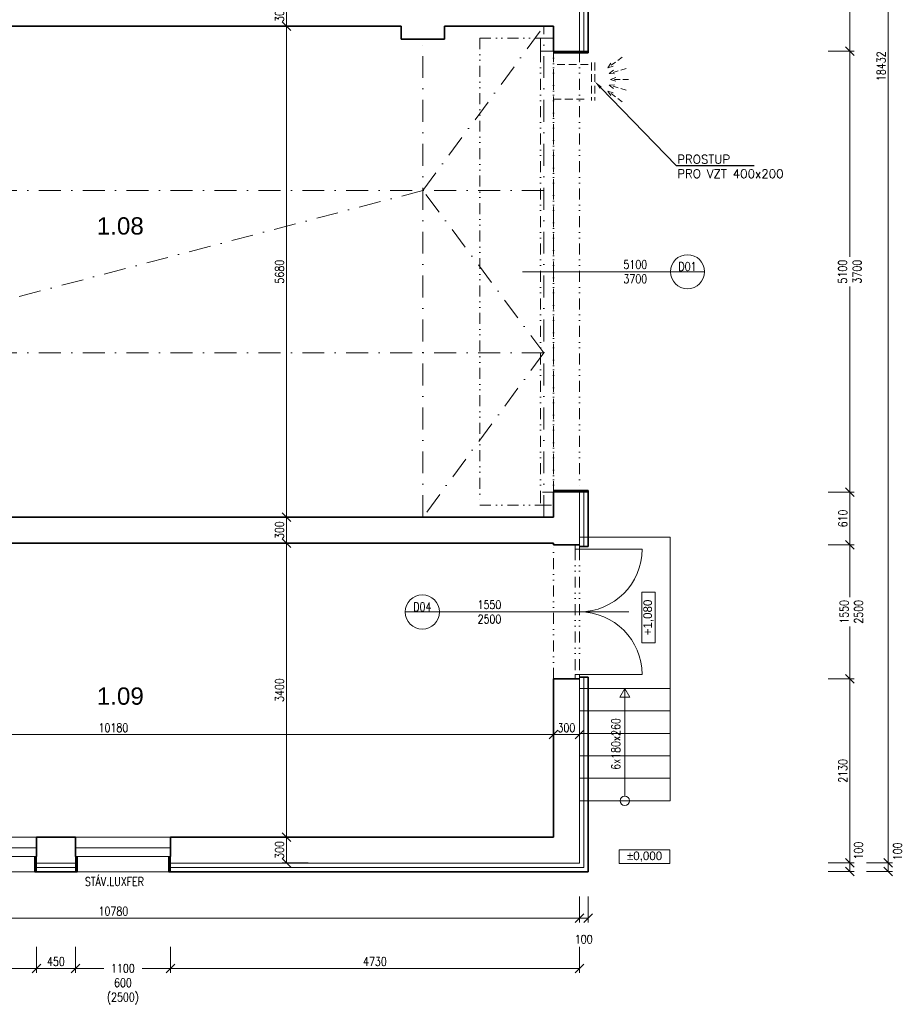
# Model space of a CAD drawing. Header units: millimetres. Extents: x -485339 to 350584, y -1189934 to 0.
# Tile 62 of 178: x -66199 to -55978, y -1099967 to -1088577. Entities that reach past the tile are written whole.
import ezdxf
from ezdxf import colors
from ezdxf.entities.mleader import LeaderData, LeaderLine
from ezdxf.enums import TextEntityAlignment as Align
from ezdxf.math import Vec2, Vec3

# ---------------------------------------------------------------- set-up
doc = ezdxf.new("R2010")
doc.units = ezdxf.units.MM
doc.header["$LTSCALE"] = 10
for name, pattern in [('DASHDOT', [25.4, 12.7, -6.35, 0, -6.35]), ('DASHED', [19.05, 12.7, -6.35]), ('DĚLICÍ2', [15.875, 6.35, -3.175, 0, -3.175, 0, -3.175])]:
    doc.linetypes.add(name, pattern=pattern)
doc.layers.get('Defpoints').update_dxf_attribs({"color": 201})
for name, color, linetype, lineweight in [('1VZT', 150, 'DASHED', 18), ('N_dveře', 10, 'Continuous', 18), ('N_kóty', 10, 'Continuous', 18), ('N_popis', 10, 'Continuous', 18), ('N_popis_otvory', 10, 'Continuous', 18), ('N_čáry_obrys', 10, 'Continuous', 35), ('N_čáry_obv.plášt', 212, 'Continuous', 18), ('N_čáry_plné', 10, 'Continuous', 18), ('St__otvory_dveře', 40, 'Continuous', 18), ('St_kóty', 132, 'Continuous', 18), ('St_otvory_okna', 40, 'Continuous', 18), ('St_plocha_místnosti', 250, 'Continuous', 18), ('St_popis', 250, 'Continuous', 18), ('St_čáry_nad', 250, 'DĚLICÍ2', 18), ('St_čáry_obrys', 5, 'Continuous', 35), ('St_čáry_osy', 250, 'DASHDOT', 18), ('St_čáry_plné', 250, 'Continuous', 18)]:
    doc.layers.add(name, color=color, linetype=linetype, lineweight=lineweight)
doc.styles.add('1_50', font='txt', dxfattribs={"height": 100})
doc.styles.add('Andy', font='arial.ttf')
doc.styles.get("Standard").update_dxf_attribs({"font": 'simplex.shx', "width": 0.8})
doc.linetypes.add('IZOLACE', pattern='A,0.0001,-0.1,[134,ltypeshp.shx,S=0.1,R=0,X=-0.1,Y=0],-0.2,[134,ltypeshp.shx,S=0.1,R=180,X=0.1,Y=0],-0.1', length=0.4001)
doc.dimstyles.new('stavebníM50 vnitřní', dxfattribs={"dimtxt": 100, "dimasz": 100, "dimexe": 50, "dimexo": 100, "dimgap": 30, "dimtad": 1, "dimdec": 0, "dimtxsty": 'Standard', "dimblk": 'OBLIQUE', "dimcen": 2.5, "dimclrd": 256, "dimclre": 256, "dimclrt": 256, "dimadec": 0, "dimazin": 0, "dimtfac": 1, "dimtdec": 0, "dimtmove": 2, "dimatfit": 2, "dimldrblk": 'OBLIQUE', "dimfxl": 250, "dimfxlon": 1, "dimlwd": -1, "dimlwe": -1, "dimarcsym": 0})

# ---------------------------------------------------------------- blocks, each defined once
blk = doc.blocks.new('G$CB83B120F')
at = {"layer": 'St__otvory_dveře', "color": 0, "ltscale": 2}
for points in [[(0, 0), (50, 0), (50, 50), (0, 50)], [(1500, 0), (1550, 0), (1550, 50), (1500, 50)]]:
    blk.add_lwpolyline(points, close=True, dxfattribs=at)
at = {"layer": 'St__otvory_dveře', "color": 0, "linetype": 'DĚLICÍ2', "ltscale": 2}
for points in [[(1500, 50), (50, 50)], [(1500, 0), (50, 0)]]:
    blk.add_lwpolyline(points, dxfattribs=at)
at = {"layer": 'St__otvory_dveře', "color": 0, "ltscale": 2}
for points in [[(50, 0), (50, -725)], [(1500, 0), (1500, -725)]]:
    blk.add_lwpolyline(points, dxfattribs=at)
for centre, start, end in [((50, 0), 270, 0), ((1500, 0), 180, 270)]:
    blk.add_arc(centre, 725, start, end, dxfattribs=at)
blk = doc.blocks.new('G$C058794BC')
at = {"layer": 'N_dveře', "linetype": 'DĚLICÍ2', "ltscale": 2}
for points in [[(-850, 2700), (-850, -2700)], [(-850, 2700), (-150, 2700)], [(-150, 2550), (-150, -2550)], [(0, -2550), (0, 2550)], [(-850, -2700), (-150, -2700)]]:
    blk.add_lwpolyline(points, dxfattribs=at)
at = {"layer": 'N_dveře'}
blk.add_lwpolyline([(0, 2550), (-150, 2550), (-150, 2700), (0, 2700)], close=True, dxfattribs=at)
at = {"layer": 'N_dveře', "linetype": 'DĚLICÍ2', "ltscale": 2}
blk.add_lwpolyline([(0, -2550), (-150, -2550), (-150, -2700), (0, -2700)], close=True, dxfattribs=at)
blk = doc.blocks.new('_OBLIQUE')
at = {"color": 0, "linetype": 'ByBlock'}
blk.add_line((-0.5, -0.5), (0.5, 0.5), dxfattribs=at)
blk = doc.blocks.new('*D6852')
at = {"layer": 'Defpoints', "color": 0}
for p in [(-58698, -1096202), (-56597, -1096202), (-58698, -1098332)]:
    blk.add_point(p, dxfattribs=at)
at = {"layer": 'St_kóty'}
for p, q in [((-56847, -1096202), (-56547, -1096202)), ((-56597, -1098332), (-56597, -1096202)), ((-56847, -1098332), (-56547, -1098332))]:
    blk.add_line(p, q, dxfattribs=at)
at = {"layer": 'St_kóty', "linetype": 'ByBlock', "xscale": 100, "yscale": 100, "zscale": 100}
for p, rotation in [((-56597, -1096202), 90), ((-56597, -1098332), 270)]:
    blk.add_blockref('_OBLIQUE', p, dxfattribs=dict(at, rotation=rotation))
at = {"layer": 'St_kóty', "insert": (-56677, -1097267), "char_height": 100, "attachment_point": 5, "rotation": 90}
blk.add_mtext('2130', dxfattribs=at)
blk = doc.blocks.new('*D6853')
at = {"layer": 'Defpoints', "color": 0}
for p in [(-58998, -1094652), (-56597, -1094652), (-58698, -1096202)]:
    blk.add_point(p, dxfattribs=at)
at = {"layer": 'St_kóty'}
for p, q in [((-56847, -1094652), (-56547, -1094652)), ((-56597, -1094652), (-56597, -1095256)), ((-56597, -1096202), (-56597, -1095598)), ((-56847, -1096202), (-56547, -1096202))]:
    blk.add_line(p, q, dxfattribs=at)
at = {"layer": 'St_kóty', "linetype": 'ByBlock', "xscale": 100, "yscale": 100, "zscale": 100}
for p, rotation in [((-56597, -1094652), 90), ((-56597, -1096202), 270)]:
    blk.add_blockref('_OBLIQUE', p, dxfattribs=dict(at, rotation=rotation))
at = {"layer": 'St_kóty', "insert": (-56579, -1095427), "char_height": 100, "attachment_point": 5, "rotation": 90}
blk.add_mtext('1550\\P2500', dxfattribs=at)
blk = doc.blocks.new('*D6854')
at = {"layer": 'Defpoints', "color": 0}
for p in [(-58998, -1094042), (-56597, -1094042), (-58998, -1094652)]:
    blk.add_point(p, dxfattribs=at)
at = {"layer": 'St_kóty'}
for p, q in [((-56847, -1094042), (-56547, -1094042)), ((-56597, -1094652), (-56597, -1094042)), ((-56847, -1094652), (-56547, -1094652))]:
    blk.add_line(p, q, dxfattribs=at)
at = {"layer": 'St_kóty', "linetype": 'ByBlock', "xscale": 100, "yscale": 100, "zscale": 100}
for p, rotation in [((-56597, -1094042), 90), ((-56597, -1094652), 270)]:
    blk.add_blockref('_OBLIQUE', p, dxfattribs=dict(at, rotation=rotation))
at = {"layer": 'St_kóty', "insert": (-56677, -1094347), "char_height": 100, "attachment_point": 5, "rotation": 90}
blk.add_mtext('610', dxfattribs=at)
blk = doc.blocks.new('*D6855')
at = {"layer": 'Defpoints', "color": 0}
for p in [(-58798, -1088942), (-56597, -1088942), (-58998, -1094042)]:
    blk.add_point(p, dxfattribs=at)
at = {"layer": 'St_kóty'}
for p, q in [((-56847, -1088942), (-56547, -1088942)), ((-56597, -1088942), (-56597, -1091321)), ((-56597, -1094042), (-56597, -1091663)), ((-56847, -1094042), (-56547, -1094042))]:
    blk.add_line(p, q, dxfattribs=at)
at = {"layer": 'St_kóty', "linetype": 'ByBlock', "xscale": 100, "yscale": 100, "zscale": 100}
for p, rotation in [((-56597, -1088942), 90), ((-56597, -1094042), 270)]:
    blk.add_blockref('_OBLIQUE', p, dxfattribs=dict(at, rotation=rotation))
at = {"layer": 'St_kóty', "insert": (-56597, -1091492), "char_height": 100, "attachment_point": 5, "rotation": 90}
blk.add_mtext('5100\\P3700', dxfattribs=at)
blk = doc.blocks.new('*D6856')
at = {"layer": 'Defpoints', "color": 0}
for p in [(-58848, -1087542), (-56597, -1087542), (-58798, -1088942)]:
    blk.add_point(p, dxfattribs=at)
at = {"layer": 'St_kóty'}
for p, q in [((-56847, -1087542), (-56547, -1087542)), ((-56597, -1088942), (-56597, -1087542)), ((-56847, -1088942), (-56547, -1088942))]:
    blk.add_line(p, q, dxfattribs=at)
at = {"layer": 'St_kóty', "linetype": 'ByBlock', "xscale": 100, "yscale": 100, "zscale": 100}
for p, rotation in [((-56597, -1087542), 90), ((-56597, -1088942), 270)]:
    blk.add_blockref('_OBLIQUE', p, dxfattribs=dict(at, rotation=rotation))
at = {"layer": 'St_kóty', "insert": (-56677, -1088242), "char_height": 100, "attachment_point": 5, "rotation": 90}
blk.add_mtext('1400', dxfattribs=at)
blk = doc.blocks.new('*D6863')
at = {"layer": 'Defpoints', "color": 0}
for p in [(-59625, -1079901), (-56155, -1079901), (-59725, -1098332)]:
    blk.add_point(p, dxfattribs=at)
at = {"layer": 'St_kóty'}
for p, q in [((-56405, -1079901), (-56105, -1079901)), ((-56155, -1098332), (-56155, -1079901)), ((-56405, -1098332), (-56105, -1098332))]:
    blk.add_line(p, q, dxfattribs=at)
at = {"layer": 'St_kóty', "linetype": 'ByBlock', "xscale": 100, "yscale": 100, "zscale": 100}
for p, rotation in [((-56155, -1079901), 90), ((-56155, -1098332), 270)]:
    blk.add_blockref('_OBLIQUE', p, dxfattribs=dict(at, rotation=rotation))
at = {"layer": 'St_kóty', "insert": (-56235, -1089116), "char_height": 100, "attachment_point": 5, "rotation": 90}
blk.add_mtext('18432', dxfattribs=at)
blk = doc.blocks.new('*D6865')
at = {"layer": 'Defpoints', "color": 0}
for p in [(-60025, -1096847), (-60025, -1096847), (-70205, -1098032)]:
    blk.add_point(p, dxfattribs=at)
at = {"layer": 'St_kóty'}
for p, q in [((-60025, -1096747), (-60025, -1096797)), ((-70205, -1097097), (-70205, -1096797)), ((-70205, -1096847), (-60025, -1096847))]:
    blk.add_line(p, q, dxfattribs=at)
at = {"layer": 'St_kóty', "linetype": 'ByBlock', "xscale": 100, "yscale": 100, "zscale": 100, "rotation": 180}
blk.add_blockref('_OBLIQUE', (-70205, -1096847), dxfattribs=at)
at = {"layer": 'St_kóty', "linetype": 'ByBlock', "xscale": 100, "yscale": 100, "zscale": 100}
blk.add_blockref('_OBLIQUE', (-60025, -1096847), dxfattribs=at)
at = {"layer": 'St_kóty', "insert": (-65115, -1096767), "char_height": 100, "attachment_point": 5}
blk.add_mtext('10180', dxfattribs=at)
blk = doc.blocks.new('*D6866')
at = {"layer": 'Defpoints', "color": 0}
for p in [(-60025, -1096847), (-59725, -1096832), (-59725, -1096847)]:
    blk.add_point(p, dxfattribs=at)
at = {"layer": 'St_kóty'}
for p, q in [((-60025, -1096747), (-60025, -1096797)), ((-60025, -1096847), (-59725, -1096847)), ((-59725, -1096847), (-59725, -1096897))]:
    blk.add_line(p, q, dxfattribs=at)
at = {"layer": 'St_kóty', "linetype": 'ByBlock', "xscale": 100, "yscale": 100, "zscale": 100, "rotation": 180}
blk.add_blockref('_OBLIQUE', (-60025, -1096847), dxfattribs=at)
at = {"layer": 'St_kóty', "linetype": 'ByBlock', "xscale": 100, "yscale": 100, "zscale": 100}
blk.add_blockref('_OBLIQUE', (-59725, -1096847), dxfattribs=at)
at = {"layer": 'St_kóty', "insert": (-59875, -1096767), "char_height": 100, "attachment_point": 5}
blk.add_mtext('300', dxfattribs=at)
blk = doc.blocks.new('*D6868')
at = {"layer": 'Defpoints', "color": 0}
for p in [(-63113, -1098032), (-61469, -1098032), (-61169, -1098332)]:
    blk.add_point(p, dxfattribs=at)
at = {"layer": 'St_kóty'}
for p, q in [((-62863, -1098032), (-63163, -1098032)), ((-63113, -1098332), (-63113, -1098032)), ((-62863, -1098332), (-63163, -1098332))]:
    blk.add_line(p, q, dxfattribs=at)
at = {"layer": 'St_kóty', "linetype": 'ByBlock', "xscale": 100, "yscale": 100, "zscale": 100}
for p, rotation in [((-63113, -1098032), 90), ((-63113, -1098332), 270)]:
    blk.add_blockref('_OBLIQUE', p, dxfattribs=dict(at, rotation=rotation))
at = {"layer": 'St_kóty', "insert": (-63193, -1098182), "char_height": 100, "attachment_point": 5, "rotation": 90}
blk.add_mtext('300', dxfattribs=at)
blk = doc.blocks.new('*D6869')
at = {"layer": 'Defpoints', "color": 0}
for p in [(-63113, -1094632), (-61469, -1094632), (-61469, -1098032)]:
    blk.add_point(p, dxfattribs=at)
at = {"layer": 'St_kóty'}
for p, q in [((-62863, -1094632), (-63163, -1094632)), ((-63113, -1098032), (-63113, -1094632)), ((-62863, -1098032), (-63163, -1098032))]:
    blk.add_line(p, q, dxfattribs=at)
at = {"layer": 'St_kóty', "linetype": 'ByBlock', "xscale": 100, "yscale": 100, "zscale": 100}
for p, rotation in [((-63113, -1094632), 90), ((-63113, -1098032), 270)]:
    blk.add_blockref('_OBLIQUE', p, dxfattribs=dict(at, rotation=rotation))
at = {"layer": 'St_kóty', "insert": (-63193, -1096332), "char_height": 100, "attachment_point": 5, "rotation": 90}
blk.add_mtext('3400', dxfattribs=at)
blk = doc.blocks.new('*D6870')
at = {"layer": 'Defpoints', "color": 0}
for p in [(-63113, -1094332), (-61469, -1094332), (-61469, -1094632)]:
    blk.add_point(p, dxfattribs=at)
at = {"layer": 'St_kóty'}
for p, q in [((-62863, -1094332), (-63163, -1094332)), ((-63113, -1094632), (-63113, -1094332)), ((-62863, -1094632), (-63163, -1094632))]:
    blk.add_line(p, q, dxfattribs=at)
at = {"layer": 'St_kóty', "linetype": 'ByBlock', "xscale": 100, "yscale": 100, "zscale": 100}
for p, rotation in [((-63113, -1094332), 90), ((-63113, -1094632), 270)]:
    blk.add_blockref('_OBLIQUE', p, dxfattribs=dict(at, rotation=rotation))
at = {"layer": 'St_kóty', "insert": (-63193, -1094482), "char_height": 100, "attachment_point": 5, "rotation": 90}
blk.add_mtext('300', dxfattribs=at)
blk = doc.blocks.new('*D6871')
at = {"layer": 'Defpoints', "color": 0}
for p in [(-63113, -1088652), (-61469, -1088652), (-61469, -1094332)]:
    blk.add_point(p, dxfattribs=at)
at = {"layer": 'St_kóty'}
for p, q in [((-62863, -1088652), (-63163, -1088652)), ((-63113, -1094332), (-63113, -1088652)), ((-62863, -1094332), (-63163, -1094332))]:
    blk.add_line(p, q, dxfattribs=at)
at = {"layer": 'St_kóty', "linetype": 'ByBlock', "xscale": 100, "yscale": 100, "zscale": 100}
for p, rotation in [((-63113, -1088652), 90), ((-63113, -1094332), 270)]:
    blk.add_blockref('_OBLIQUE', p, dxfattribs=dict(at, rotation=rotation))
at = {"layer": 'St_kóty', "insert": (-63193, -1091492), "char_height": 100, "attachment_point": 5, "rotation": 90}
blk.add_mtext('5680', dxfattribs=at)
blk = doc.blocks.new('*D6872')
at = {"layer": 'Defpoints', "color": 0}
for p in [(-63113, -1088352), (-61469, -1088352), (-61469, -1088652)]:
    blk.add_point(p, dxfattribs=at)
at = {"layer": 'St_kóty'}
for p, q in [((-62863, -1088352), (-63163, -1088352)), ((-63113, -1088652), (-63113, -1088352)), ((-62863, -1088652), (-63163, -1088652))]:
    blk.add_line(p, q, dxfattribs=at)
at = {"layer": 'St_kóty', "linetype": 'ByBlock', "xscale": 100, "yscale": 100, "zscale": 100}
for p, rotation in [((-63113, -1088352), 90), ((-63113, -1088652), 270)]:
    blk.add_blockref('_OBLIQUE', p, dxfattribs=dict(at, rotation=rotation))
at = {"layer": 'St_kóty', "insert": (-63193, -1088502), "char_height": 100, "attachment_point": 5, "rotation": 90}
blk.add_mtext('300', dxfattribs=at)
blk = doc.blocks.new('*D6912')
at = {"layer": 'Defpoints', "color": 0}
for p in [(-59725, -1098332), (-59725, -1098432), (-56597, -1098432)]:
    blk.add_point(p, dxfattribs=at)
at = {"layer": 'N_kóty'}
for p, q in [((-56847, -1098332), (-56547, -1098332)), ((-56597, -1098332), (-56597, -1098432)), ((-56847, -1098432), (-56547, -1098432))]:
    blk.add_line(p, q, dxfattribs=at)
at = {"layer": 'N_kóty', "linetype": 'ByBlock', "xscale": 100, "yscale": 100, "zscale": 100}
for p, rotation in [((-56597, -1098332), 90), ((-56597, -1098432), 270)]:
    blk.add_blockref('_OBLIQUE', p, dxfattribs=dict(at, rotation=rotation))
at = {"layer": 'N_kóty', "insert": (-56496, -1098189), "char_height": 100, "attachment_point": 5, "rotation": 90}
blk.add_mtext('100', dxfattribs=at)
blk = doc.blocks.new('*D6913')
at = {"layer": 'Defpoints', "color": 0}
for p in [(-59725, -1098332), (-59725, -1098432), (-56155, -1098432)]:
    blk.add_point(p, dxfattribs=at)
at = {"layer": 'N_kóty'}
for p, q in [((-56405, -1098332), (-56105, -1098332)), ((-56155, -1098332), (-56155, -1098432)), ((-56405, -1098432), (-56105, -1098432))]:
    blk.add_line(p, q, dxfattribs=at)
at = {"layer": 'N_kóty', "linetype": 'ByBlock', "xscale": 100, "yscale": 100, "zscale": 100}
for p, rotation in [((-56155, -1098332), 90), ((-56155, -1098432), 270)]:
    blk.add_blockref('_OBLIQUE', p, dxfattribs=dict(at, rotation=rotation))
at = {"layer": 'N_kóty', "insert": (-56044, -1098198), "char_height": 100, "attachment_point": 5, "rotation": 90}
blk.add_mtext('100', dxfattribs=at)
blk = doc.blocks.new('*D6915')
at = {"layer": 'Defpoints', "color": 0}
for p in [(-70505, -1098332), (-59725, -1098332), (-59725, -1098970)]:
    blk.add_point(p, dxfattribs=at)
at = {"layer": 'St_kóty'}
for p, q in [((-70505, -1098720), (-70505, -1099020)), ((-59725, -1098720), (-59725, -1099020)), ((-70505, -1098970), (-59725, -1098970))]:
    blk.add_line(p, q, dxfattribs=at)
at = {"layer": 'St_kóty', "linetype": 'ByBlock', "xscale": 100, "yscale": 100, "zscale": 100, "rotation": 180}
blk.add_blockref('_OBLIQUE', (-70505, -1098970), dxfattribs=at)
at = {"layer": 'St_kóty', "linetype": 'ByBlock', "xscale": 100, "yscale": 100, "zscale": 100}
blk.add_blockref('_OBLIQUE', (-59725, -1098970), dxfattribs=at)
at = {"layer": 'St_kóty', "insert": (-65115, -1098890), "char_height": 100, "attachment_point": 5}
blk.add_mtext('10780', dxfattribs=at)
blk = doc.blocks.new('*D6916')
at = {"layer": 'Defpoints', "color": 0}
for p in [(-59725, -1098332), (-59625, -1098432), (-59625, -1098970)]:
    blk.add_point(p, dxfattribs=at)
at = {"layer": 'N_kóty'}
for p, q in [((-59725, -1098720), (-59725, -1099020)), ((-59625, -1098720), (-59625, -1099020)), ((-59725, -1098970), (-59625, -1098970))]:
    blk.add_line(p, q, dxfattribs=at)
at = {"layer": 'N_kóty', "linetype": 'ByBlock', "xscale": 100, "yscale": 100, "zscale": 100, "rotation": 180}
blk.add_blockref('_OBLIQUE', (-59725, -1098970), dxfattribs=at)
at = {"layer": 'N_kóty', "linetype": 'ByBlock', "xscale": 100, "yscale": 100, "zscale": 100}
blk.add_blockref('_OBLIQUE', (-59625, -1098970), dxfattribs=at)
at = {"layer": 'N_kóty', "insert": (-59675, -1099215), "char_height": 100, "attachment_point": 5}
blk.add_mtext('100', dxfattribs=at)
blk = doc.blocks.new('fvdfv')
at = {"layer": '1VZT', "ltscale": 0.5}
for p, q in [((-210348, 270616), (-210184, 270492)), ((-210184, 270492), (-210247, 270512)), ((-210184, 270492), (-210220, 270547)), ((-210395, 270483), (-210198, 270424)), ((-210198, 270424), (-210264, 270421)), ((-210198, 270424), (-210251, 270463)), ((-210420, 270358), (-210215, 270358)), ((-210395, 270232), (-210198, 270290)), ((-210215, 270358), (-210277, 270380)), ((-210215, 270358), (-210277, 270336)), ((-210198, 270290), (-210264, 270294)), ((-210198, 270290), (-210251, 270251)), ((-210348, 270099), (-210184, 270223)), ((-210184, 270223), (-210247, 270203)), ((-210184, 270223), (-210220, 270167))]:
    blk.add_line(p, q, dxfattribs=at)
blk = doc.blocks.new('*D7964')
at = {"layer": 'Defpoints', "color": 0}
for p in [(-64455, -1098332), (-59725, -1098332), (-64455, -1099552)]:
    blk.add_point(p, dxfattribs=at)
at = {"layer": 'St_kóty'}
for p, q in [((-64455, -1099302), (-64455, -1099602)), ((-59725, -1099302), (-59725, -1099602)), ((-59725, -1099552), (-64455, -1099552))]:
    blk.add_line(p, q, dxfattribs=at)
at = {"layer": 'St_kóty', "linetype": 'ByBlock', "xscale": 100, "yscale": 100, "zscale": 100, "rotation": 180}
blk.add_blockref('_OBLIQUE', (-64455, -1099552), dxfattribs=at)
at = {"layer": 'St_kóty', "linetype": 'ByBlock', "xscale": 100, "yscale": 100, "zscale": 100}
blk.add_blockref('_OBLIQUE', (-59725, -1099552), dxfattribs=at)
at = {"layer": 'St_kóty', "insert": (-62090, -1099472), "char_height": 100, "attachment_point": 5}
blk.add_mtext('4730', dxfattribs=at)
blk = doc.blocks.new('*D7965')
at = {"layer": 'Defpoints', "color": 0}
for p in [(-65555, -1098332), (-64455, -1098332), (-65555, -1099552)]:
    blk.add_point(p, dxfattribs=at)
at = {"layer": 'St_kóty'}
for p, q in [((-65555, -1099302), (-65555, -1099602)), ((-64455, -1099302), (-64455, -1099602)), ((-65555, -1099552), (-65227, -1099552)), ((-64455, -1099552), (-64783, -1099552))]:
    blk.add_line(p, q, dxfattribs=at)
at = {"layer": 'St_kóty', "linetype": 'ByBlock', "xscale": 100, "yscale": 100, "zscale": 100, "rotation": 180}
blk.add_blockref('_OBLIQUE', (-65555, -1099552), dxfattribs=at)
at = {"layer": 'St_kóty', "linetype": 'ByBlock', "xscale": 100, "yscale": 100, "zscale": 100}
blk.add_blockref('_OBLIQUE', (-64455, -1099552), dxfattribs=at)
at = {"layer": 'St_kóty', "insert": (-65005, -1099734), "char_height": 100, "attachment_point": 5}
blk.add_mtext('1100\\P600\\P(2500)', dxfattribs=at)
blk = doc.blocks.new('*D7966')
at = {"layer": 'Defpoints', "color": 0}
for p in [(-66005, -1098332), (-65555, -1098332), (-66005, -1099552)]:
    blk.add_point(p, dxfattribs=at)
at = {"layer": 'St_kóty'}
for p, q in [((-66005, -1099302), (-66005, -1099602)), ((-65555, -1099302), (-65555, -1099602)), ((-65555, -1099552), (-66005, -1099552))]:
    blk.add_line(p, q, dxfattribs=at)
at = {"layer": 'St_kóty', "linetype": 'ByBlock', "xscale": 100, "yscale": 100, "zscale": 100, "rotation": 180}
blk.add_blockref('_OBLIQUE', (-66005, -1099552), dxfattribs=at)
at = {"layer": 'St_kóty', "linetype": 'ByBlock', "xscale": 100, "yscale": 100, "zscale": 100}
blk.add_blockref('_OBLIQUE', (-65555, -1099552), dxfattribs=at)
at = {"layer": 'St_kóty', "insert": (-65780, -1099472), "char_height": 100, "attachment_point": 5}
blk.add_mtext('450', dxfattribs=at)
blk = doc.blocks.new('*D7967')
at = {"layer": 'Defpoints', "color": 0}
for p in [(-67105, -1098332), (-66005, -1098332), (-67105, -1099552)]:
    blk.add_point(p, dxfattribs=at)
at = {"layer": 'St_kóty'}
for p, q in [((-67105, -1099302), (-67105, -1099602)), ((-66005, -1099302), (-66005, -1099602)), ((-67105, -1099552), (-66777, -1099552)), ((-66005, -1099552), (-66333, -1099552))]:
    blk.add_line(p, q, dxfattribs=at)
at = {"layer": 'St_kóty', "linetype": 'ByBlock', "xscale": 100, "yscale": 100, "zscale": 100, "rotation": 180}
blk.add_blockref('_OBLIQUE', (-67105, -1099552), dxfattribs=at)
at = {"layer": 'St_kóty', "linetype": 'ByBlock', "xscale": 100, "yscale": 100, "zscale": 100}
blk.add_blockref('_OBLIQUE', (-66005, -1099552), dxfattribs=at)
at = {"layer": 'St_kóty', "insert": (-66555, -1099711), "char_height": 100, "attachment_point": 5}
blk.add_mtext('1100\\P600\\P(2500)', dxfattribs=at)

msp = doc.modelspace()

# ---------------------------------------------------------------- linework, layer by layer
at = {"layer": '1VZT', "ltscale": 0.7}
for p, q in [((-59624.9, -1089095.9), (-60024.9, -1089095.9)), ((-59585.8, -1089074.4), (-59585.8, -1089511.8)), ((-59546.8, -1089074.4), (-59546.8, -1089511.8)), ((-60024.9, -1089496.1), (-59624.9, -1089496.1))]:
    msp.add_line(p, q, dxfattribs=at)
at = {"layer": 'N_popis_otvory'}
for points in [[(-60381.9, -1091492.4), (-58671.5, -1091492.4)], [(-61342.9, -1095427.4), (-59152.3, -1095427.4)]]:
    msp.add_lwpolyline(points, dxfattribs=at)
for centre in [(-58474.5, -1091492.4), (-61541.5, -1095428.6)]:
    msp.add_circle(centre, 197, dxfattribs=at)
at = {"layer": 'N_čáry_obrys', "ltscale": 2}
for p, q in [((-59624.9, -1088962.4), (-59624.9, -1087522.4)), ((-59624.9, -1094672.4), (-59624.9, -1094022.4))]:
    msp.add_line(p, q, dxfattribs=at)
at = {"layer": 'N_čáry_obrys'}
for points in [[(-60024.9, -1088962.4), (-59624.9, -1088962.4)], [(-60024.9, -1094022.4), (-59624.9, -1094022.4)], [(-59724.9, -1094672.4), (-59624.9, -1094672.4)], [(-59724.9, -1096182.4), (-59624.9, -1096182.4)]]:
    msp.add_lwpolyline(points, dxfattribs=at)
at = {"layer": 'N_čáry_obrys', "ltscale": 2}
for points in [[(-59624.9, -1098432.4), (-59624.9, -1096182.4)], [(-66024.9, -1098432.4), (-66024.9, -1098257.4)], [(-65534.9, -1098432.4), (-65534.9, -1098257.4)], [(-64474.9, -1098432.4), (-64474.9, -1098257.4)], [(-65534.9, -1098432.4), (-66024.9, -1098432.4)], [(-59624.9, -1098432.4), (-64474.9, -1098432.4)]]:
    msp.add_lwpolyline(points, dxfattribs=at)
at = {"layer": 'N_čáry_obv.plášt', "linetype": 'IZOLACE', "ltscale": 10}
for p, q in [((-59674.9, -1088942.4), (-59674.9, -1087522.4)), ((-59674.9, -1094672.4), (-59674.9, -1094042.4))]:
    msp.add_line(p, q, dxfattribs=at)
at = {"layer": 'N_čáry_obv.plášt', "linetype": 'IZOLACE', "ltscale": 2}
msp.add_line((-59624.9, -1094032.4), (-60024.9, -1094032.4), dxfattribs=at)
for points in [[(-60024.9, -1088952.4), (-59624.9, -1088952.4)], [(-66014.9, -1098432.4), (-66014.9, -1098257.4)], [(-65544.9, -1098432.4), (-65544.9, -1098257.4)], [(-64464.9, -1098432.4), (-64464.9, -1098257.4)]]:
    msp.add_lwpolyline(points, dxfattribs=at)
at = {"layer": 'N_čáry_obv.plášt', "linetype": 'IZOLACE', "ltscale": 10}
for points in [[(-59674.9, -1098382.4), (-59674.9, -1096182.4)], [(-65554.9, -1098382.4), (-66004.9, -1098382.4)], [(-59674.9, -1098382.4), (-64454.9, -1098382.4)]]:
    msp.add_lwpolyline(points, dxfattribs=at)
at = {"layer": 'N_čáry_plné'}
for points in [[(-58671.5, -1091492.4), (-58277.5, -1091492.4)], [(-61738.5, -1095428.6), (-61344.5, -1095428.6)]]:
    msp.add_lwpolyline(points, dxfattribs=at)
at = {"layer": 'N_čáry_plné', "ltscale": 2}
for points in [[(-67084.9, -1098432.4), (-66004.9, -1098432.4)], [(-65534.9, -1098432.4), (-64474.9, -1098432.4)]]:
    msp.add_lwpolyline(points, dxfattribs=at)
at = {"layer": 'St_kóty'}
for points in [[(-59003.9, -1095783.5), (-59003.9, -1095200.2), (-58848.5, -1095200.2), (-58848.5, -1095783.5)], [(-59263.1, -1098180.8), (-58679.8, -1098180.8), (-58679.8, -1098336.1), (-59263.1, -1098336.1)]]:
    msp.add_lwpolyline(points, close=True, dxfattribs=at)
at = {"layer": 'St_otvory_okna', "ltscale": 2}
for points in [[(-66004.9, -1098157.4), (-67104.9, -1098157.4)], [(-64454.9, -1098157.4), (-65554.9, -1098157.4)], [(-66004.9, -1098257.4), (-67104.9, -1098257.4)], [(-64454.9, -1098257.4), (-65554.9, -1098257.4)]]:
    msp.add_lwpolyline(points, dxfattribs=at)
at = {"layer": 'St_čáry_nad', "ltscale": 2}
for points in [[(-60024.9, -1088942.4), (-60024.9, -1094042.4)], [(-59724.9, -1088942.4), (-59724.9, -1094022.4)], [(-60024.9, -1096202.4), (-60024.9, -1094652.4)]]:
    msp.add_lwpolyline(points, dxfattribs=at)
at = {"layer": 'St_čáry_obrys', "ltscale": 2}
for p, q in [((-60024.9, -1088652.4), (-60024.9, -1088942.4)), ((-60024.9, -1094332.4), (-60024.9, -1094042.4))]:
    msp.add_line(p, q, dxfattribs=at)
for points in [[(-61784.9, -1088652.4), (-68289.1, -1088652.4)], [(-61784.9, -1088652.4), (-61784.9, -1088802.4)], [(-60024.9, -1088652.4), (-61284.9, -1088652.4)], [(-61284.9, -1088652.4), (-61284.9, -1088802.4)], [(-61784.9, -1088802.4), (-61284.9, -1088802.4)], [(-60024.9, -1094332.4), (-70204.9, -1094332.4)], [(-60024.9, -1094632.4), (-70204.9, -1094632.4)], [(-60024.9, -1094652.4), (-60024.9, -1094632.4)], [(-60024.9, -1094652.4), (-59724.9, -1094652.4)], [(-60024.9, -1098032.4), (-60024.9, -1096202.4)], [(-60024.9, -1096202.4), (-59724.9, -1096202.4)], [(-66004.9, -1098257.4), (-66004.9, -1098032.4)], [(-65554.9, -1098032.4), (-66004.9, -1098032.4)], [(-65554.9, -1098257.4), (-65554.9, -1098032.4)], [(-64454.9, -1098257.4), (-64454.9, -1098032.4)], [(-60024.9, -1098032.4), (-64454.9, -1098032.4)]]:
    msp.add_lwpolyline(points, dxfattribs=at)
at = {"layer": 'St_čáry_osy', "ltscale": 2}
for points in [[(-60134.9, -1092432.4), (-61534.9, -1090552.4), (-60134.9, -1088652.4)], [(-60134.9, -1094332.4), (-60134.9, -1088652.4)], [(-61534.9, -1094332.4), (-61534.9, -1088802.4)], [(-60134.9, -1090552.4), (-70094.9, -1090552.4)], [(-61534.9, -1090552.4), (-68694.9, -1092432.4)], [(-60134.9, -1092432.4), (-70094.9, -1092432.4)], [(-60134.9, -1092432.4), (-61534.9, -1094332.4)]]:
    msp.add_lwpolyline(points, dxfattribs=at)
at = {"layer": 'St_čáry_plné', "ltscale": 2}
for p, q in [((-59724.9, -1087542.4), (-59724.9, -1088942.4)), ((-59724.9, -1088942.4), (-59724.9, -1087542.4)), ((-59624.9, -1094042.4), (-60024.9, -1094042.4)), ((-59724.9, -1094652.4), (-59724.9, -1094042.4)), ((-58674.9, -1094562.4), (-59724.9, -1094562.4)), ((-58674.9, -1096312.4), (-58674.9, -1094562.4)), ((-59724.9, -1096312.4), (-58674.9, -1096312.4))]:
    msp.add_line(p, q, dxfattribs=at)
for points in [[(-60024.9, -1088942.4), (-59624.9, -1088942.4)], [(-59724.9, -1098332.4), (-59724.9, -1096202.4)], [(-59724.9, -1096312.4), (-59724.9, -1096572.4), (-58674.9, -1096572.4), (-58674.9, -1096312.4)], [(-59199.9, -1097557.8), (-59199.9, -1096312.4)], [(-59724.9, -1096572.4), (-59724.9, -1096832.4), (-58674.9, -1096832.4), (-58674.9, -1096572.4)], [(-59724.9, -1096832.4), (-59724.9, -1097092.4), (-58674.9, -1097092.4), (-58674.9, -1096832.4)], [(-59724.9, -1097092.4), (-59724.9, -1097352.4), (-58674.9, -1097352.4), (-58674.9, -1097092.4)], [(-59724.9, -1097352.4), (-59724.9, -1097612.4), (-58674.9, -1097612.4), (-58674.9, -1097352.4)], [(-67104.9, -1098032.4), (-66004.9, -1098032.4)], [(-65554.9, -1098032.4), (-64454.9, -1098032.4)], [(-66004.9, -1098432.4), (-66004.9, -1098257.4)], [(-65554.9, -1098432.4), (-65554.9, -1098257.4)], [(-64454.9, -1098432.4), (-64454.9, -1098257.4)], [(-65554.9, -1098332.4), (-66004.9, -1098332.4)], [(-59724.9, -1098332.4), (-64454.9, -1098332.4)]]:
    msp.add_lwpolyline(points, dxfattribs=at)
msp.add_lwpolyline([(-59199.9, -1096312.4), (-59258.5, -1096413.8), (-59141.3, -1096413.8)], close=True, dxfattribs=at)
msp.add_circle((-59199.9, -1097612.4), 54.6, dxfattribs=at)

# ---------------------------------------------------------------- block references
at = {"layer": '1VZT', "rotation": 180}
msp.add_blockref('fvdfv', (-269578.5, -818910.4), dxfattribs=at)
at = {"layer": 'N_dveře'}
msp.add_blockref('G$C058794BC', (-60024.9, -1091492.4), dxfattribs=at)
at = {"layer": 'N_dveře', "ltscale": 2, "rotation": 90}
msp.add_blockref('G$CB83B120F', (-59724.9, -1096202.4), dxfattribs=at)

# ---------------------------------------------------------------- texts
at = {"layer": 'N_popis_otvory', "width": 0.8}
for s, p in [('D01', (-58474.5, -1091432.5)), ('D04', (-61541.5, -1095368.7))]:
    msp.add_text(s, height=100, dxfattribs=at).set_placement(p, align=Align.MIDDLE_CENTER)
at = {"layer": 'N_popis_otvory', "char_height": 100, "width": 1342.526, "attachment_point": 5}
for s, insert in [('5100\\P3700', (-59078, -1091492.4)), ('1550\\P2500', (-60765.2, -1095427.4))]:
    msp.add_mtext(s, dxfattribs=dict(at, insert=insert))
at = {"layer": 'St_kóty', "insert": (-58926.2, -1095491.9), "char_height": 100, "attachment_point": 5, "rotation": 90, "style": '1_50'}
msp.add_mtext_dynamic_manual_height_columns('+1,080', width=890.536, gutter_width=500, heights=[0], dxfattribs=at)
at = {"layer": 'St_kóty', "insert": (-58971.4, -1098258.5), "char_height": 100, "attachment_point": 5, "style": '1_50'}
msp.add_mtext_dynamic_manual_height_columns('%%p0,000', width=890.536, gutter_width=500, heights=[0], dxfattribs=at)
at = {"layer": 'St_otvory_okna', "lineweight": 18, "width": 0.8}
msp.add_text('STÁV.LUXFER', height=100, dxfattribs=at).set_placement((-65444.3, -1098597.7))
at = {"layer": 'St_plocha_místnosti', "ltscale": 2, "style": 'Andy'}
for s, p in [('1.08', (-65306.9, -1091062.8)), ('1.09', (-65306.9, -1096501.3))]:
    msp.add_text(s, height=200, dxfattribs=at).set_placement(p)
at = {"layer": 'St_popis', "ltscale": 2, "width": 0.8}
msp.add_text('6x180x260', height=100, rotation=90, dxfattribs=at).set_placement((-59253.1, -1097253.5))

# ---------------------------------------------------------------- dimensions: what is measured, and where the dimension line sits
at = {"layer": 'N_kóty'}
for base, picture, middle in [((-56597.4, -1098432.4), '*D6912', (-56495.8, -1098188.6)), ((-56154.5, -1098432.4), '*D6913', (-56043.9, -1098197.6))]:
    dim = msp.add_linear_dim(base=base, p1=(-59724.9, -1098332.4), p2=(-59724.9, -1098432.4), angle=90, dimstyle='stavebníM50 vnitřní', dxfattribs=at)
    dim.commit()
    dim.dimension.update_dxf_attribs({"geometry": picture, "text_midpoint": middle, "dimtype": 160})
dim = msp.add_linear_dim(base=(-59624.9, -1098970.3), p1=(-59724.9, -1098332.4), p2=(-59624.9, -1098432.4), dimstyle='stavebníM50 vnitřní', dxfattribs=at)
dim.commit()
dim.dimension.update_dxf_attribs({"geometry": '*D6916', "text_midpoint": (-59674.9, -1099215.3)})
at = {"layer": 'St_kóty'}
for base, p1, p2, picture, middle in [((-56154.5, -1079900.5), (-59724.9, -1098332.4), (-59624.9, -1079900.5), '*D6863', (-56234.5, -1089116.4)), ((-56597.4, -1087542.4), (-58798.5, -1088942.4), (-58848.5, -1087542.4), '*D6856', (-56677.4, -1088242.4)), ((-63112.8, -1088352.4), (-61469.5, -1088652.4), (-61469.5, -1088352.4), '*D6872', (-63192.8, -1088502.4)), ((-63112.8, -1088652.4), (-61469.5, -1094332.4), (-61469.5, -1088652.4), '*D6871', (-63192.8, -1091492.4)), ((-56597.4, -1094042.4), (-58998.5, -1094652.4), (-58998.5, -1094042.4), '*D6854', (-56677.4, -1094347.4)), ((-63112.8, -1094332.4), (-61469.5, -1094632.4), (-61469.5, -1094332.4), '*D6870', (-63192.8, -1094482.4)), ((-63112.8, -1094632.4), (-61469.5, -1098032.4), (-61469.5, -1094632.4), '*D6869', (-63192.8, -1096332.4)), ((-56597.4, -1096202.4), (-58698.5, -1098332.4), (-58698.5, -1096202.4), '*D6852', (-56677.4, -1097267.4)), ((-63112.8, -1098032.4), (-61169.5, -1098332.4), (-61469.5, -1098032.4), '*D6868', (-63192.8, -1098182.4))]:
    dim = msp.add_linear_dim(base=base, p1=p1, p2=p2, angle=90, dimstyle='stavebníM50 vnitřní', dxfattribs=at)
    dim.commit()
    dim.dimension.update_dxf_attribs({"geometry": picture, "text_midpoint": middle})
for base, p1, p2, text, picture, middle in [((-56597.4, -1088942.4), (-58998.5, -1094042.4), (-58798.5, -1088942.4), '<>\\P3700', '*D6855', (-56597.4, -1091492.4)), ((-56597.4, -1094652.4), (-58698.5, -1096202.4), (-58998.5, -1094652.4), '<>\\P2500', '*D6853', (-56578.7, -1095427.4))]:
    dim = msp.add_linear_dim(base=base, p1=p1, p2=p2, angle=90, text=text, dimstyle='stavebníM50 vnitřní', override={"dimtxsty": 'Standard'}, dxfattribs=at)
    dim.commit()
    dim.dimension.update_dxf_attribs({"geometry": picture, "text_midpoint": middle, "dimtype": 160})
for base, p1, p2, picture, middle in [((-60024.9, -1096847.3), (-70204.9, -1098032.4), (-60024.9, -1096847.3), '*D6865', (-65114.9, -1096767.3)), ((-59724.9, -1096847.3), (-60024.9, -1096847.3), (-59724.9, -1096832.4), '*D6866', (-59874.9, -1096767.3))]:
    dim = msp.add_linear_dim(base=base, p1=p1, p2=p2, dimstyle='stavebníM50 vnitřní', dxfattribs=at)
    dim.commit()
    dim.dimension.update_dxf_attribs({"geometry": picture, "text_midpoint": middle})
for base, p1, p2, picture, middle in [((-59724.9, -1098970.3), (-70504.9, -1098332.4), (-59724.9, -1098332.4), '*D6915', (-65114.9, -1098890.3)), ((-66004.9, -1099552.1), (-65554.9, -1098332.4), (-66004.9, -1098332.4), '*D7966', (-65779.9, -1099472.1)), ((-64454.9, -1099552.1), (-59724.9, -1098332.4), (-64454.9, -1098332.4), '*D7964', (-62089.9, -1099472.1))]:
    dim = msp.add_linear_dim(base=base, p1=p1, p2=p2, dimstyle='stavebníM50 vnitřní', override={"dimtxsty": 'Standard', "dimldrblk": 'OBLIQUE'}, dxfattribs=at)
    dim.commit()
    dim.dimension.update_dxf_attribs({"geometry": picture, "text_midpoint": middle})
for base, p1, p2, picture, middle in [((-67104.9, -1099552.1), (-66004.9, -1098332.4), (-67104.9, -1098332.4), '*D7967', (-66554.9, -1099711.1)), ((-65554.9, -1099552.1), (-64454.9, -1098332.4), (-65554.9, -1098332.4), '*D7965', (-65004.9, -1099734.1))]:
    dim = msp.add_linear_dim(base=base, p1=p1, p2=p2, text='<>\\P600\\P(2500)', dimstyle='stavebníM50 vnitřní', override={"dimtxsty": 'Standard', "dimldrblk": 'OBLIQUE'}, dxfattribs=at)
    dim.commit()
    dim.dimension.update_dxf_attribs({"geometry": picture, "text_midpoint": middle, "dimtype": 160})

# ---------------------------------------------------------------- leaders
at = {"layer": 'N_popis'}
ml = msp.add_multileader_mtext('Standard', dxfattribs=at)
ml.set_content('{\\W1;\\A1;\\H1.00002x;\\C256;PROSTUP \\PPRO VZT 400x200}')
ml.set_leader_properties()
ml.build(insert=Vec2(0, 0))
ml.multileader.update_dxf_attribs({"text_left_attachment_type": 6, "text_right_attachment_type": 6, "arrow_head_size": 100})
ctx = ml.context
ctx.base_point, ctx.char_height, ctx.arrow_head_size, ctx.plane_origin = Vec3(-58595.7, -1090262.1), 100, 100, Vec3(-57805.4, -1089421.2)
ctx.left_attachment, ctx.right_attachment = 6, 6
notes = []
notes.append((ctx, [(0, (1, 1, 0), (-58603.7, -1090262.1), (1, 0), 8, [(0, [(-59546.8, -1089293.1)], 0, [])])]))
ctx.mtext.insert, ctx.mtext.flow_direction = Vec3(-58593.7, -1090142.1), 5
for ctx, leaders in notes:
    for number, flags, end, landing, length, lines in leaders:
        leader = LeaderData()
        leader.index, (leader.has_last_leader_line, leader.has_dogleg_vector, leader.attachment_direction) = number, flags
        leader.last_leader_point, leader.dogleg_vector, leader.dogleg_length = Vec3(end), Vec3(landing), length
        for number, points, colour, breaks in lines:
            line = LeaderLine()
            line.index, line.vertices, line.color, line.breaks = number, Vec3.list(points), colors.encode_raw_color(colour), breaks
            leader.lines.append(line)
        ctx.leaders.append(leader)

doc.saveas('drawing.dxf')
